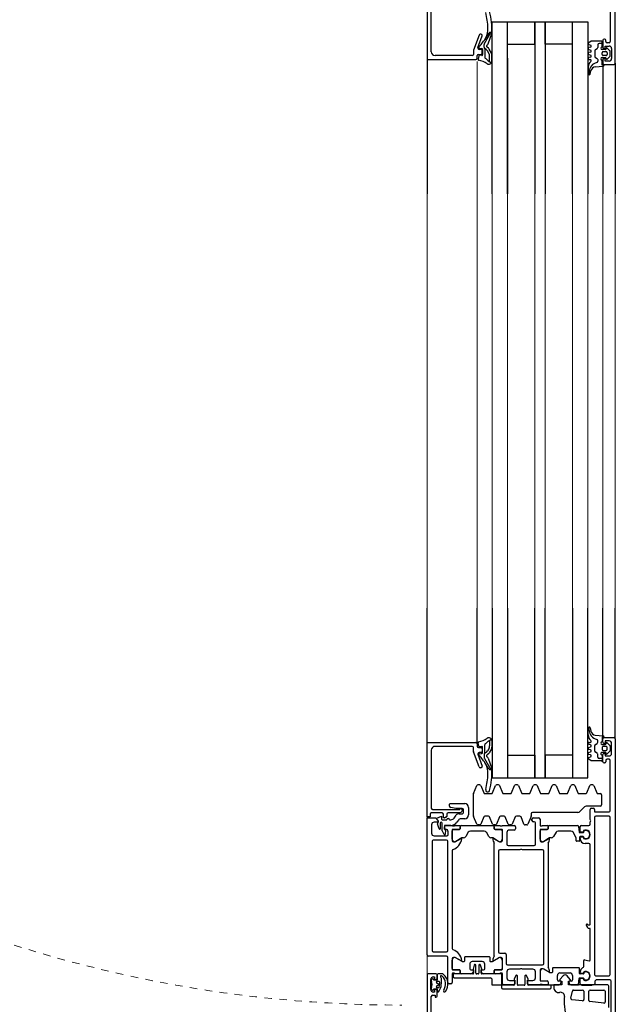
# Model space of a CAD drawing. Header units: millimetres. Extents: x -2286 to 43533, y -13832 to 14981.
# Tile 50 of 77: x 16479 to 16716, y -3923 to -3531. Entities that reach past the tile are written whole.
import ezdxf

# ---------------------------------------------------------------- set-up
doc = ezdxf.new("R2010")
doc.units = ezdxf.units.MM
doc.linetypes.add('Dash', pattern=[6, 3, -3])
for name, color, linetype, lineweight in [('A-DETL-GENF', 92, 'Continuous', 18), ('A-DOOR', 31, 'Continuous', 25), ('A-DOOR-HDLN', 31, 'Continuous', 25)]:
    doc.layers.add(name, color=color, linetype=linetype, lineweight=lineweight)

# ---------------------------------------------------------------- blocks, each defined once
blk = doc.blocks.new('Schueco_FWS_ADS-75-SimplySmart_inw_Family-02 - FWS SI insert unit 90-1646359-4_piętro II PT - projektowany')
at = {"layer": 'A-DETL-GENF'}
for p, q in [((-756, 66), (756, 66)), ((355.5, 46), (591.13, 46)), ((546, 40), (355.5, 40)), ((546, 34), (355.5, 34)), ((546, 23), (355.5, 23)), ((546, 19), (355.5, 19)), ((546, 8), (355.5, 8)), ((546, 2), (355.5, 2)), ((546, -4), (355.5, -4)), ((747, -9), (-747, -9))]:
    blk.add_line(p, q, dxfattribs=at)
at = {"layer": 'A-DOOR'}
for p, q in [((206, 64.3), (218.9, 64.3)), ((221.76, 64.21), (221.52, 63.97)), ((221.7, 64.5), (225.7, 64.5)), ((222.27, 64.3), (221.97, 64.3)), ((225.43, 64.3), (225.13, 64.3)), ((225.88, 63.97), (225.64, 64.21)), ((228, 62.5), (228, 65.5)), ((235, 58.2), (235, 65.5)), ((236.7, 63.5), (236.7, 58.2)), ((280.7, 64), (237.2, 64)), ((281.2, 58.2), (281.2, 63.5)), ((282.9, 63.2), (282.9, 58.1)), ((287.3, 64.2), (283.9, 64.2)), ((292, 60), (292, 64.3)), ((293.4, 63.8), (293.4, 53)), ((317, 64.3), (293.9, 64.3)), ((318.5, 48), (318.5, 62.8)), ((320, 66), (373.5, 66)), ((593.5, 66), (538.5, 66)), ((593.5, 48), (593.5, 62.8)), ((595, 64.3), (618.1, 64.3)), ((219.1, 62), (221.2, 62)), ((226.2, 62), (227.5, 62)), ((283.42, 59.11), (284.68, 59.88)), ((284.94, 59.95), (287.9, 59.95)), ((285.38, 58.85), (285.38, 58.78)), ((286.85, 59.05), (285.58, 59.05)), ((285.64, 61.14), (287.67, 61.84)), ((287.9, 60.75), (285.7, 60.75)), ((287.05, 56.56), (287.05, 58.85)), ((289.3, 60), (289.3, 58.1)), ((224, 56.5), (224, 57.2)), ((224.5, 57.7), (234.5, 57.7)), ((228, 56), (224.5, 56)), ((226.4, 55.15), (226.4, 40.75)), ((227.6, 55.65), (226.9, 55.65)), ((227.9, 47.75), (227.9, 55.35)), ((228, 53.1), (228, 55)), ((228.2, 55.28), (228.2, 55.72)), ((229.59, 55.8), (229.59, 53.1)), ((229.6, 53.09), (229.6, 55.49)), ((234, 56), (229.79, 56)), ((230.1, 55.99), (233.44, 55.99)), ((237.2, 57.7), (280.7, 57.7)), ((277, 56), (238, 56)), ((285.21, 56), (281, 56)), ((281.56, 55.99), (284.9, 55.99)), ((283.4, 57.6), (284.5, 57.6)), ((285.16, 58.58), (283.5, 58.74)), ((285.4, 55.49), (285.4, 53.09)), ((285.41, 53.1), (285.41, 55.8)), ((286.8, 55.72), (286.8, 55.28)), ((287, 58.5), (287, 56)), ((287, 55), (287, 53.1)), ((289.3, 57.1), (289.3, 56.46)), ((289.94, 55.23), (291.06, 54.45)), ((291.5, 58.1), (290.58, 58.1)), ((292, 53.12), (292, 57.6)), ((294.63, 57), (295.5, 57)), ((295.7, 56.8), (295.7, 51)), ((228, 48.59), (228, 52.29)), ((229.29, 52.8), (228.3, 52.8)), ((228.5, 52.79), (229.3, 52.79)), ((232.9, 51.91), (232.9, 51.2)), ((234.31, 54.49), (232.97, 52.16)), ((233.1, 51), (234.6, 51)), ((282.03, 52.16), (280.69, 54.49)), ((282.1, 51.47), (282.1, 51.91)), ((285.7, 52.79), (286.5, 52.79)), ((286.7, 52.8), (285.71, 52.8)), ((287, 52.29), (287, 39.71)), ((289.17, 53.52), (288.33, 54.1)), ((289.7, 51), (289.7, 52.49)), ((291.7, 53.22), (291.7, 52)), ((292.37, 52.27), (292.05, 52.89)), ((292.2, 51.5), (293.3, 51.5)), ((293.2, 52), (292.82, 52)), ((293.4, 53), (293.5, 53)), ((293.7, 52.8), (293.7, 52.5)), ((229.5, 47.45), (228.2, 47.45)), ((229.18, 47.51), (228.74, 47.63)), ((229.5, 48.5), (229.5, 47.75)), ((231.43, 47.22), (229.76, 47.67)), ((231.8, 49), (230, 49)), ((232.8, 44), (232.8, 48)), ((234.8, 50.8), (234.8, 41.2)), ((284.3, 49.62), (282.6, 50.6)), ((284.8, 43.25), (284.8, 48.75)), ((287.51, 46.18), (290.61, 47.46)), ((290.8, 47.5), (299.6, 47.5)), ((294.2, 49.5), (291.2, 49.5)), ((299.79, 47.46), (302.89, 46.18)), ((310.33, 45.29), (316.32, 47.47)), ((316.49, 47.5), (318, 47.5)), ((595.51, 47.5), (594, 47.5)), ((601.67, 45.29), (595.68, 47.47)), ((227.9, 45.7), (227.9, 46.2)), ((227.9, 36.55), (227.9, 44.15)), ((228, 39.71), (228, 43.41)), ((228.2, 46.5), (231.36, 46.5)), ((231.36, 45.4), (228.2, 45.4)), ((228.74, 44.37), (229.18, 44.49)), ((229.5, 44.25), (229.5, 43.5)), ((229.76, 44.23), (231.43, 44.68)), ((231.66, 46.8), (231.66, 46.93)), ((231.66, 44.97), (231.66, 45.1)), ((287.2, 45.08), (287.2, 45.72)), ((290.39, 43.43), (287.51, 44.62)), ((302.89, 44.62), (300.01, 43.43)), ((303.2, 45.02), (303.2, 45.78)), ((313.62, 43.15), (309.33, 40.63)), ((310, 44.5), (310, 44.82)), ((315.33, 45.73), (310.67, 44.03)), ((315.1, 43.29), (314.12, 43.29)), ((315.01, 45.4), (315.28, 45.4)), ((315.58, 45.14), (315.71, 44.11)), ((316, 44.5), (316, 45.26)), ((316, 43.85), (318.11, 43.85)), ((317.5, 44), (316.5, 44)), ((318, 45.5), (318, 44.5)), ((318.41, 44.19), (318.3, 45.09)), ((319.5, 46), (318.5, 46)), ((318.54, 45.42), (319.93, 45.69)), ((319.5, 46), (373.5, 46)), ((593.46, 45.42), (592.07, 45.69)), ((592.5, 46), (593.5, 46)), ((593.59, 44.19), (593.7, 45.09)), ((595.99, 43.85), (593.89, 43.85)), ((594, 45.5), (594, 44.5)), ((594.5, 44), (595.5, 44)), ((596, 44.5), (596, 45.26)), ((596.42, 45.14), (596.29, 44.11)), ((596.67, 45.73), (601.33, 44.03)), ((596.99, 45.4), (596.72, 45.4)), ((596.9, 43.29), (597.87, 43.29)), ((598.38, 43.15), (602.67, 40.63)), ((602, 44.5), (602, 44.82)), ((223.5, 39.95), (223.5, 36.55)), ((225.9, 40.25), (223.8, 40.25)), ((228.3, 39.2), (229.29, 39.2)), ((229.3, 39.21), (228.5, 39.21)), ((230, 43), (231.8, 43)), ((232.9, 40.8), (232.9, 40.09)), ((232.97, 39.84), (234.31, 37.51)), ((234.6, 41), (233.1, 41)), ((235.32, 39.2), (279.67, 39.2)), ((280.69, 37.51), (282.03, 39.84)), ((282.1, 40.09), (282.1, 40.53)), ((282.6, 41.4), (284.3, 42.38)), ((286.5, 39.21), (285.7, 39.21)), ((285.71, 39.2), (286.7, 39.2)), ((287.2, 38.82), (287.2, 39.45)), ((287.51, 39.91), (290.39, 41.11)), ((290.7, 41.57), (290.7, 42.97)), ((299.7, 42.97), (299.7, 40.33)), ((300.01, 39.87), (302.89, 38.68)), ((309.64, 41.53), (312.03, 42.97)), ((313.8, 41.63), (309.66, 40.21)), ((315.5, 41.55), (315.1, 42.1)), ((317.56, 40.3), (315.89, 41.21)), ((317.84, 41.29), (316.66, 41.93)), ((320.78, 40.15), (318.13, 40.15)), ((320.9, 41.08), (318.66, 41.08)), ((320.6, 41.61), (321.34, 40.31)), ((591.4, 41.61), (590.66, 40.31)), ((591.1, 41.08), (593.34, 41.08)), ((591.22, 40.15), (593.87, 40.15)), ((594.16, 41.29), (595.34, 41.93)), ((594.44, 40.3), (596.11, 41.21)), ((596.5, 41.55), (596.9, 42.1)), ((598.2, 41.63), (602.34, 40.21)), ((602.36, 41.53), (599.97, 42.97)), ((222, 35.9), (222, 17)), ((223.5, 31.6), (223.5, 35.5)), ((223.8, 36.25), (227.6, 36.25)), ((224, 36), (228, 36)), ((228, 37), (228, 38.9)), ((228.2, 36.28), (228.2, 36.72)), ((229.59, 38.9), (229.59, 36.2)), ((229.6, 36.51), (229.6, 38.91)), ((229.79, 36), (234, 36)), ((233.44, 36.01), (230.1, 36.01)), ((236.2, 37), (236.2, 35)), ((276.8, 37.5), (236.7, 37.5)), ((277.3, 29), (277.3, 37)), ((281, 36), (285.21, 36)), ((284.9, 36.01), (281.56, 36.01)), ((285.4, 38.91), (285.4, 36.51)), ((285.41, 36.2), (285.41, 38.9)), ((286.8, 36.72), (286.8, 36.28)), ((287, 38.9), (287, 37)), ((287, 36), (287, 31.3)), ((290.39, 37.16), (287.51, 38.36)), ((290.7, 35.3), (290.7, 36.7)), ((299.7, 35.47), (299.7, 32.83)), ((302.89, 37.12), (300.01, 35.93)), ((303.2, 37.52), (303.2, 38.28)), ((228.8, 34.2), (226.3, 34.2)), ((229.8, 29), (229.8, 33.2)), ((231.5, 34), (231.5, 20)), ((235.7, 34.5), (232, 34.5)), ((279, 33.7), (279, 23.3)), ((284.2, 34.2), (279.5, 34.2)), ((285.2, 31.3), (285.2, 33.2)), ((287.2, 32.55), (287.2, 33.18)), ((287.51, 33.64), (290.39, 34.84)), ((290.39, 30.89), (287.51, 32.09)), ((300.01, 32.37), (302.89, 31.18)), ((373.5, 34), (306, 34)), ((538.5, 34), (607, 34)), ((592.46, 34), (538.5, 34)), ((223.4, 27.3), (223.4, 29.7)), ((223.7, 30), (227.1, 30)), ((225.4, 31), (223.9, 31)), ((227.23, 30.6), (225.8, 31.26)), ((227.4, 30.3), (227.4, 30.33)), ((229.8, 23.8), (229.8, 28)), ((277.3, 20), (277.3, 28)), ((286.5, 30.8), (285.7, 30.8)), ((287.51, 27.38), (290.39, 28.57)), ((290.7, 29.03), (290.7, 30.43)), ((299.7, 27.97), (299.7, 25.33)), ((302.89, 29.62), (300.01, 28.43)), ((303.2, 30.02), (303.2, 30.78)), ((223.5, 21), (223.5, 25.4)), ((227.1, 27), (223.7, 27)), ((223.9, 26), (225.4, 26)), ((225.8, 25.74), (227.23, 26.4)), ((227.4, 26.67), (227.4, 26.7)), ((287.2, 26.28), (287.2, 26.92)), ((290.61, 24.54), (287.51, 25.82)), ((288.5, 23.3), (288.5, 23.7)), ((289, 24.2), (289.5, 24.2)), ((290, 23.7), (290, 21.5)), ((291.7, 24.5), (290.8, 24.5)), ((292.2, 5.91), (292.2, 24)), ((300.01, 24.87), (302.89, 23.68)), ((223.5, 18.1), (223.5, 20)), ((223.7, 20.28), (223.7, 20.72)), ((225.09, 20.8), (225.09, 18.1)), ((225.1, 20.49), (225.1, 18.09)), ((229.5, 21), (225.29, 21)), ((228.94, 20.99), (225.6, 20.99)), ((226.3, 22.8), (228.8, 22.8)), ((279.5, 22.8), (288, 22.8)), ((285.21, 21), (281, 21)), ((281.56, 20.99), (284.9, 20.99)), ((285.4, 20.49), (285.4, 18.09)), ((285.41, 18.1), (285.41, 20.8)), ((286.8, 20.72), (286.8, 20.28)), ((289.5, 21), (287, 21)), ((287, 20), (287, 18.1)), ((299.7, 20.47), (299.7, 17.83)), ((302.89, 22.12), (300.01, 20.93)), ((303.2, 22.52), (303.2, 23.28)), ((223.5, 17.29), (223.5, 13.64)), ((224.79, 17.8), (223.8, 17.8)), ((224.8, 17.79), (224, 17.79)), ((228.4, 16.25), (228.4, 16.91)), ((228.47, 17.16), (229.81, 19.49)), ((230.1, 16.05), (228.6, 16.05)), ((230.3, 5.45), (230.3, 15.85)), ((279.67, 17.8), (230.82, 17.8)), ((232, 19.5), (276.8, 19.5)), ((282.03, 17.16), (280.69, 19.49)), ((282.1, 16.47), (282.1, 16.91)), ((285.7, 17.79), (286.5, 17.79)), ((286.7, 17.8), (285.71, 17.8)), ((287, 17.29), (287, 6.1)), ((300.01, 17.37), (302.89, 16.18)), ((303.2, 15.02), (303.2, 15.78)), ((224.24, 12.68), (224.68, 12.56)), ((225, 12.8), (225, 13.55)), ((225.5, 14.05), (227.3, 14.05)), ((227.16, 11.77), (225.64, 13.04)), ((228.3, 13.05), (228.3, 9.05)), ((284.3, 14.62), (282.6, 15.6)), ((284.8, 8.69), (284.8, 13.75)), ((299.7, 12.97), (299.7, 10.33)), ((302.89, 14.62), (300.01, 13.43)), ((217.2, 4.1), (217.64, 8.29)), ((218.24, 8.72), (221.1, 8.11)), ((223.5, 8.46), (223.5, 5.83)), ((224.68, 9.54), (224.24, 9.42)), ((225, 8.55), (225, 9.3)), ((227.3, 8.05), (225.5, 8.05)), ((225.64, 8.96), (227.16, 10.23)), ((300.01, 9.87), (302.89, 8.68)), ((303.2, 7.52), (303.2, 8.28)), ((373.5, 8), (306, 8)), ((538.5, 8), (607, 8)), ((221.5, 7.63), (221.5, 4.05)), ((223.5, -0.4), (223.5, 4.5)), ((223.68, 5.63), (226.12, 5.42)), ((224, 5), (225.91, 5)), ((226.11, 4.82), (226.17, 4.03)), ((226.3, 5.22), (226.3, 3.8)), ((227.9, 3.8), (227.9, 5.05)), ((228.02, 4.03), (228.09, 4.82)), ((228.1, 5.25), (230.1, 5.25)), ((228.29, 5), (228.65, 5)), ((280.7, 5.45), (280.7, 6.35)), ((282.4, 5.25), (280.9, 5.25)), ((281.8, 5), (282.21, 5)), ((282.41, 4.82), (282.47, 4.03)), ((282.6, 3.8), (282.6, 5.05)), ((284.2, 5.22), (284.2, 3.8)), ((284.32, 4.03), (284.39, 4.82)), ((286.54, 5.61), (284.38, 5.42)), ((284.59, 5), (286.5, 5)), ((287, 4.5), (287, 1.5)), ((294.41, 3.29), (292.49, 5.21)), ((299.7, 5.47), (299.7, 2.83)), ((302.89, 7.12), (300.01, 5.93)), ((216.3, -4.4), (216.88, 1.1)), ((217.38, 1.55), (221, 1.55)), ((221, 3.55), (217.69, 3.55)), ((221.5, 1.05), (221.5, -4.45)), ((225.88, 3.7), (225.54, 3.7)), ((226.1, 3.6), (225.74, 3.6)), ((228.46, 3.6), (228.1, 3.6)), ((228.66, 3.7), (228.32, 3.7)), ((230.9, 3.6), (233.2, 3.6)), ((233.49, 3.24), (233.13, 1.36)), ((233.42, 1), (245.8, 1)), ((246, 1.2), (246, 1.3)), ((247.2, 2.5), (247.55, 2.5)), ((247.7, 1), (279.3, 1)), ((279.8, 1.5), (279.8, 3)), ((282.18, 3.7), (281.84, 3.7)), ((282.04, 3.6), (282.4, 3.6)), ((284.4, 3.6), (284.76, 3.6)), ((284.96, 3.7), (284.62, 3.7)), ((287.5, 1), (288.4, 1)), ((289.4, 1), (293.4, 1)), ((293.9, 0.5), (293.9, -0.2)), ((294.7, -3), (294.7, 2.59)), ((300.01, 2.37), (302.89, 1.18)), ((303.2, 0.02), (303.2, 0.78)), ((314.09, 1.5), (314.31, 0.9)), ((315.09, 0.9), (315.31, 1.5)), ((316.09, 1.5), (316.31, 0.9)), ((317.09, 0.9), (317.31, 1.5)), ((318.09, 1.5), (318.31, 0.9)), ((319.09, 0.9), (319.31, 1.5)), ((320.1, 1.4), (320.1, 1)), ((323.09, 1.8), (325.76, 1.8)), ((325.84, 1.01), (324.58, 0.76)), ((325.74, 1.58), (326.01, 1.72)), ((586.26, 1.58), (585.99, 1.72)), ((586.16, 1.01), (587.42, 0.76)), ((588.91, 1.8), (586.24, 1.8)), ((591.9, 1.4), (591.9, 1)), ((592.91, 0.9), (592.69, 1.5)), ((593.91, 1.5), (593.69, 0.9)), ((594.91, 0.9), (594.69, 1.5)), ((595.91, 1.5), (595.69, 0.9)), ((596.91, 0.9), (596.69, 1.5)), ((597.91, 1.5), (597.69, 0.9)), ((225, -0.9), (224, -0.9)), ((225.5, -6.8), (225.5, -1.4)), ((227.2, -1.2), (227.2, -6.5)), ((290.2, -0.7), (227.7, -0.7)), ((290.7, -6.5), (290.7, -1.2)), ((299.2, -3.5), (295.2, -3.5)), ((299.7, -2.03), (299.7, -3)), ((302.89, -0.38), (300.01, -1.57)), ((315.1, -3.7), (313, -3.7)), ((313.72, -3.7), (313.72, -2.5)), ((314.22, -2), (315.33, -2)), ((315.76, -1.75), (316.17, -1.05)), ((316.1, -5), (316.1, -3.7)), ((316.6, -0.8), (318.84, -0.8)), ((318, -3.7), (317.4, -3.7)), ((319.27, -1.05), (319.68, -1.75)), ((319.3, -3.7), (319.3, -5)), ((320.11, -2), (320.76, -2)), ((322.97, -1.03), (322.7, -4.1)), ((589.03, -1.03), (589.3, -4.1)), ((591.89, -2), (591.24, -2)), ((592.73, -1.05), (592.32, -1.75)), ((592.7, -3.7), (592.7, -5)), ((595.4, -0.8), (593.16, -0.8)), ((594, -3.7), (594.6, -3.7)), ((596.23, -1.75), (595.83, -1.05)), ((595.9, -5), (595.9, -3.7)), ((597.78, -2), (596.67, -2)), ((596.9, -3.7), (599, -3.7)), ((598.28, -3.7), (598.28, -2.5)), ((212.1, -7.3), (225, -7.3)), ((214.5, -6.45), (223, -6.45)), ((221, -4.95), (216.8, -4.95)), ((227.7, -7), (290.2, -7)), ((292.9, -7), (312.9, -7)), ((311.9, -4.7), (311.9, -4.5)), ((312.4, -4), (315.2, -4)), ((312.9, -5.2), (312.4, -5.2)), ((313.4, -6.5), (313.4, -5.7)), ((316.53, -6.85), (315.49, -5.81)), ((315.7, -5.3), (315.8, -5.3)), ((315.7, -7.5), (319.7, -7.5)), ((318.52, -7), (316.88, -7)), ((316.9, -4.2), (316.9, -5.3)), ((317.4, -5.8), (318, -5.8)), ((318.5, -5.3), (318.5, -4.2)), ((319.91, -5.81), (318.87, -6.85)), ((319.6, -5.3), (319.7, -5.3)), ((320.2, -4), (321.5, -4)), ((322, -4.5), (322, -8.5)), ((322.72, -4), (373.5, -4)), ((589.28, -4), (538.5, -4)), ((590, -4.5), (590, -8.5)), ((591.8, -4), (590.5, -4)), ((592.09, -5.81), (593.13, -6.85)), ((592.4, -5.3), (592.3, -5.3)), ((596.3, -7.5), (592.3, -7.5)), ((593.48, -7), (595.12, -7)), ((593.5, -5.3), (593.5, -4.2)), ((594.6, -5.8), (594, -5.8)), ((595.1, -4.2), (595.1, -5.3)), ((595.47, -6.85), (596.51, -5.81)), ((596.3, -5.3), (596.2, -5.3)), ((599.6, -4), (596.8, -4)), ((598.6, -6.5), (598.6, -5.7)), ((599.1, -5.2), (599.6, -5.2)), ((619.1, -7), (599.1, -7)), ((600.1, -4.7), (600.1, -4.5)), ((321.5, -9), (203.5, -9)), ((321.5, -9), (373.5, -9)), ((590.5, -9), (538.5, -9)), ((590.5, -9), (676.5, -9))]:
    blk.add_line(p, q, dxfattribs=at)
at = {"layer": 'A-DOOR', "flags": 128}
for points in [[(227.5, 66), (141, 66), (141, 62.6), (142.1, 61.5), (142.7, 61.5), (142.7, 63.2)], [(219.4, 63.8), (219.4, 62.8), (218.6, 62.8), (218.6, 62.5)], [(221.7, 63.3), (222, 63.3), (222, 62), (220.6, 62)], [(221.7, 62.5), (221.7, 63), (220.7, 63), (220.7, 63.5)], [(227.5, 62), (225.4, 62), (225.4, 63.3), (225.7, 63.3)], [(226.7, 63.5), (226.7, 63), (225.7, 63), (225.7, 62.5)], [(235.5, 66), (290, 66), (290, 62.6), (288.9, 61.5), (288.3, 61.5), (288.3, 63.2)], [(291.5, 64.8), (290.5, 64.8), (290.5, 66), (320, 66), (320, 46.5)], [(620.5, 64.8), (621.5, 64.8), (621.5, 66), (592, 66), (592, 46.5)], [(228, 60.06), (228, 60.15), (228, 61.5)], [(285.5, 58.6), (285.5, 59), (286.5, 59)], [(288.35, 61.5), (289, 61.5), (289.54, 62.12)], [(289.88, 62.06), (290.7, 60.2), (289.5, 60.2)], [(290.4, 58.21), (290.02, 58.96), (290, 59.5), (291.5, 59.5)], [(233.12, 52.41), (234.5, 54.8), (234.5, 55.5)], [(280.5, 55.5), (280.5, 54.8), (281.88, 52.41)], [(293.8, 52), (293.8, 54.5), (294.13, 56.58)], [(228.2, 44.45), (229.5, 44.45), (229.51, 44.39)], [(234.5, 36.5), (234.5, 37.2), (233.12, 39.59)], [(281.88, 39.59), (280.5, 37.2), (280.5, 36.5)], [(373.5, 40), (306, 40), (306, 2), (373.5, 2)], [(316.11, 42.41), (315.73, 43.03), (319.09, 43.03)], [(538.5, 40), (607, 40), (607, 2), (538.5, 2)], [(595.89, 42.41), (596.27, 43.03), (592.91, 43.03)], [(223.4, 31.5), (223.4, 36.4), (222.5, 36.4)], [(225.3, 33.2), (225.3, 31.1), (224, 31.1)], [(315, 34), (315, 23), (306, 23), (373.5, 23)], [(598, 34), (598, 23), (607, 23), (538.5, 23)], [(222.5, 16.5), (223.4, 16.5), (223.4, 25.5)], [(224, 25.9), (225.3, 25.9), (225.3, 23.8)], [(228.62, 17.41), (230, 19.8), (230, 20.5)], [(280.5, 20.5), (280.5, 19.8), (281.88, 17.41)], [(315, 8), (315, 19), (306, 19), (373.5, 19)], [(598, 8), (598, 19), (607, 19), (538.5, 19)], [(225.16, 12.89), (225, 12.3), (223.5, 12.3), (223.5, 15.55), (222.5, 15.55)], [(223.5, -5.95), (223.5, 0.3), (223.3, 0.3), (223.3, 4.3), (223.5, 4.3), (223.5, 9.7), (225, 9.7), (225.16, 9.11)], [(280.9, 6.55), (282.05, 6.55), (284.3, 7.82)], [(247.75, 2.3), (247.75, 2.23), (247.5, 1.9), (247.5, 1.2)], [(312.7, -3.4), (312.7, 0.6), (313.35, 1.6)], [(599.3, -3.4), (599.3, 0.6), (598.65, 1.6)], [(293.4, -0.7), (292.4, -0.7), (292.4, -6.5)], [(322.3, -4.5), (322.3, -3.7), (320.3, -3.7)], [(589.7, -4.5), (589.7, -3.7), (591.7, -3.7)], [(315.7, -4.5), (315.7, -5), (314.7, -5), (314.7, -6.5)], [(320.7, -6.5), (320.7, -5), (319.7, -5), (319.7, -4.5)], [(591.3, -6.5), (591.3, -5), (592.3, -5), (592.3, -4.5)], [(596.3, -4.5), (596.3, -5), (597.3, -5), (597.3, -6.5)]]:
    blk.add_lwpolyline(points, dxfattribs=at)
for points in [[(222.8, 62.27), (222.4, 62.13), (222.46, 61.49), (222.4, 62.13)], [(224.23, 62.12), (223.7, 60.99), (223.17, 62.12), (223.7, 60.99)], [(224.83, 61.15), (225, 62.13), (224.6, 62.27), (225, 62.13)]]:
    blk.add_lwpolyline(points, close=True, dxfattribs=at)
at = {"layer": 'A-DOOR'}
for centre, radius, start, end in [((218.9, 63.8), 0.5, 0, 90), ((221.7, 63.5), 1, 90, 180), ((221.8, 63.69), 0.4, 135, 255.5225), ((221.97, 64), 0.3, 90, 135), ((222.27, 63.8), 0.5, 62.5107, 90), ((223.7, 66.55), 2.6, 242.5107, 297.4893), ((225.13, 63.8), 0.5, 90, 117.4893), ((225.43, 64), 0.3, 45, 90), ((225.7, 63.5), 1, 360, 90), ((225.6, 63.69), 0.4, 284.4775, 45), ((227.5, 65.5), 0.5, 0, 90), ((235.5, 65.5), 0.5, 90, 180), ((237.2, 63.5), 0.5, 90, 180), ((280.7, 63.5), 0.5, 0, 90), ((283.9, 63.2), 1, 90, 180), ((287.3, 63.2), 1, 0, 90), ((291.5, 64.3), 0.5, 0, 90), ((293.9, 63.8), 0.5, 90, 179.882), ((317, 62.8), 1.5, 0, 90), ((595, 62.8), 1.5, 90, 180), ((219.1, 62.5), 0.5, 180, 270), ((221.6, 62), 1, 180, 242.1358), ((221.2, 59), 0.45, 55.1415, 235.1415), ((223.91, 62.89), 5.19, 235.1415, 317.6099), ((224.82, 68.1), 7.9, 242.1358, 279.1542), ((221.2, 62.5), 0.5, 270, 0), ((223.91, 62.89), 4.29, 235.1415, 316.838), ((222.75, 61.52), 0.3, 185, 252.5402), ((222.75, 61.52), 0.3, 185, 252.5402), ((224.82, 68.1), 7.2, 252.5402, 261.0115), ((224.82, 68.1), 7.2, 252.5402, 261.0115), ((222.9, 61.99), 0.3, 25, 110), ((222.9, 61.99), 0.3, 25, 110), ((224.82, 68.1), 7.2, 261.0115, 267.5718), ((224.82, 68.1), 7.2, 261.0115, 267.5718), ((224.5, 61.99), 0.3, 70, 155), ((224.5, 61.99), 0.3, 70, 155), ((224.53, 61.21), 0.3, 267.5718, 350), ((224.53, 61.21), 0.3, 267.5718, 350), ((226.2, 62.5), 0.5, 180, 270), ((225.92, 61.29), 1, 279.1542, 310.6602), ((226.9, 60.15), 0.5, 77.3108, 130.6602), ((226.94, 60.35), 0.3, 333.1107, 77.3108), ((226.23, 60.71), 1.1, 316.838, 333.1107), ((227.5, 62.5), 0.5, 270, 0), ((227.5, 61.5), 0.5, 0, 90), ((227, 60.06), 1, 317.6099, 0), ((222.7, 60.29), 5.3, 358.4896, 0), ((283.52, 58.94), 0.2, 121.185, 264.5), ((284.94, 59.45), 0.5, 90, 121.185), ((285.58, 58.85), 0.2, 90, 180), ((285.7, 60.95), 0.2, 108.9046, 270), ((286.5, 58.5), 0.5, 0, 90), ((286.85, 58.85), 0.2, 0, 90), ((287.8, 61.46), 0.4, 23.8174, 108.9046), ((287.9, 60.35), 0.4, 270, 90), ((288.35, 61.7), 0.2, 203.8174, 270), ((289.5, 60), 0.2, 90, 180), ((289.69, 61.98), 0.2, 23.8387, 138.5763), ((290.2, 59.05), 0.2, 180, 207), ((291.5, 60), 0.5, 270, 0), ((224.5, 57.2), 0.5, 90, 180), ((224.5, 56.5), 0.5, 180, 270), ((226.9, 55.15), 0.5, 90, 180), ((227.6, 55.35), 0.3, 0, 90), ((227.9, 55.72), 0.3, 0, 70.5288), ((227.9, 55.28), 0.3, 289.4712, 0), ((229.79, 55.8), 0.2, 90, 180), ((230.1, 55.49), 0.5, 90, 180), ((232.76, 57.18), 5, 275.6226, 342.2516), ((233.44, 54.99), 1, 330, 90), ((234, 55.5), 0.5, 0, 90), ((234.5, 58.2), 0.5, 270, 0), ((237.2, 58.2), 0.5, 180, 270), ((238, 55.5), 0.5, 90, 162.2516), ((277, 55.5), 0.5, 17.7484, 90), ((282.24, 57.18), 5, 197.7484, 264.3774), ((281, 55.5), 0.5, 90, 180), ((281.56, 54.99), 1, 90, 210), ((280.7, 58.2), 0.5, 270, 0), ((283.4, 58.1), 0.5, 180, 270), ((284.5, 58.6), 1, 270, 0), ((284.9, 55.49), 0.5, 360, 90), ((285.18, 58.78), 0.2, 264.5, 0), ((285.21, 55.8), 0.2, 0, 90), ((287.1, 55.72), 0.3, 109.4712, 180), ((287.1, 55.28), 0.3, 180, 250.5288), ((290.05, 56.56), 3, 180, 235), ((289.3, 57.6), 0.5, 270, 90), ((290.8, 56.46), 1.5, 180, 235), ((290.58, 58.3), 0.2, 207, 270), ((291.5, 57.6), 0.5, 0, 90), ((294.63, 56.5), 0.5, 90, 170.9097), ((295.5, 56.8), 0.2, 0, 90), ((228.3, 53.1), 0.3, 180, 270), ((228.5, 52.29), 0.5, 90, 180), ((229.29, 53.1), 0.3, 270, 0), ((229.3, 53.09), 0.3, 270, 0), ((233.4, 51.91), 0.5, 150, 180), ((233.1, 51.2), 0.2, 180, 270), ((233.24, 52.34), 0.138, 150, 275.6226), ((234.6, 50.8), 0.2, 0, 90), ((281.76, 52.34), 0.138, 264.3774, 30), ((281.6, 51.91), 0.5, 0, 30), ((283.1, 51.47), 1, 180, 240), ((285.7, 53.09), 0.3, 180, 270), ((285.71, 53.1), 0.3, 180, 270), ((286.5, 52.29), 0.5, 0, 90), ((286.7, 53.1), 0.3, 270, 0), ((288.45, 52.49), 1.25, 0, 55), ((291.2, 51), 1.5, 180, 270), ((290.2, 53.22), 1.5, 0, 55), ((292.2, 52), 0.5, 180, 270), ((292.5, 53.12), 0.5, 180, 207), ((292.82, 52.5), 0.5, 207, 270), ((293.2, 52.5), 0.5, 270, 0), ((293.3, 52), 0.5, 270, 0), ((293.5, 52.8), 0.2, 0, 90), ((294.2, 51), 1.5, 270, 0), ((228.2, 47.75), 0.3, 180, 270), ((229, 48.59), 1, 180, 255), ((229.25, 47.75), 0.25, 255, 0), ((230, 48.5), 0.5, 90, 180), ((229.71, 47.48), 0.2, 75, 170), ((231.36, 46.93), 0.3, 0, 75), ((231.8, 48), 1, 0, 90), ((283.8, 48.75), 1, 0, 60), ((290.8, 47), 0.5, 90.0001, 112.5001), ((299.6, 47), 0.5, 67.5001, 90.0001), ((316.49, 47), 0.5, 90, 110), ((318, 48), 0.5, 270, 0), ((594, 48), 0.5, 180, 270), ((595.51, 47), 0.5, 70, 90), ((228.2, 46.2), 0.3, 90, 180), ((228.2, 45.7), 0.3, 180, 270), ((228.2, 44.15), 0.3, 90, 180), ((229, 43.41), 1, 105, 180), ((229.25, 44.25), 0.25, 0, 105), ((230, 43.5), 0.5, 180, 270), ((229.71, 44.42), 0.2, 190, 285), ((231.36, 46.8), 0.3, 270, 0), ((231.36, 45.1), 0.3, 0, 90), ((231.36, 44.97), 0.3, 285, 0), ((231.8, 44), 1, 270, 0), ((283.8, 43.25), 1, 300, 0), ((287.7, 45.72), 0.5, 112.5001, 180.0001), ((287.7, 45.08), 0.5, 180.0001, 247.5001), ((290.2, 42.97), 0.5, 0.0001, 67.5001), ((300.2, 42.97), 0.5, 112.5001, 180.0001), ((302.7, 45.72), 0.5, 7.1453, 67.5001), ((302.7, 45.08), 0.5, 292.5001, 352.8548), ((310.5, 44.82), 0.5, 110, 180), ((310.5, 44.5), 0.5, 180, 290), ((306.09, 52.82), 11.5, 297.1697, 319.1518), ((314.12, 42.29), 1, 90, 120.3836), ((315.01, 45.1), 0.3, 90, 139.1518), ((315.16, 42.53), 0.764, 29.9329, 94.2645), ((315.28, 45.1), 0.3, 7.0564, 90), ((315.5, 45.26), 0.5, 0, 110), ((316, 44.15), 0.3, 187.0564, 270), ((316.5, 44.5), 0.5, 180, 270), ((317.5, 44.5), 0.5, 270, 0), ((318.5, 45.5), 0.5, 90, 180), ((318.11, 44.15), 0.3, 270, 7.2077), ((318.59, 45.13), 0.3, 100.9941, 188.118), ((319.5, 46.5), 0.5, 270, 0), ((319.99, 45.4), 0.3, 11.4268, 102.3565), ((329.6, 47.34), 9.5, 191.4268, 214.051), ((582.4, 47.34), 9.5, 325.949, 348.5732), ((592, 45.4), 0.3, 77.6435, 168.5732), ((592.5, 46.5), 0.5, 180, 270), ((593.4, 45.13), 0.3, 351.882, 79.0059), ((593.5, 45.5), 0.5, 0, 90), ((593.89, 44.15), 0.3, 172.7923, 270), ((594.5, 44.5), 0.5, 180, 270), ((595.5, 44.5), 0.5, 270, 0), ((595.99, 44.15), 0.3, 270, 352.9436), ((596.5, 45.26), 0.5, 70, 180), ((596.84, 42.53), 0.764, 85.7355, 150.0671), ((596.72, 45.1), 0.3, 90, 172.9436), ((596.99, 45.1), 0.3, 40.8482, 90), ((605.91, 52.82), 11.5, 220.8482, 242.8303), ((597.87, 42.29), 1, 59.6164, 90), ((601.5, 44.5), 0.5, 250, 0), ((601.5, 44.82), 0.5, 0, 70), ((223.8, 39.95), 0.3, 90, 180), ((225.9, 40.75), 0.5, 270, 0), ((228.5, 39.71), 0.5, 180, 270), ((228.3, 38.9), 0.3, 90, 180), ((229.29, 38.9), 0.3, 0, 90), ((229.3, 38.91), 0.3, 0, 90), ((233.1, 40.8), 0.2, 90, 180), ((233.4, 40.09), 0.5, 180, 210), ((233.24, 39.66), 0.138, 84.6714, 210), ((232.79, 34.82), 5, 62.5097, 84.6714), ((234.6, 41.2), 0.2, 270, 0), ((235.32, 39.7), 0.5, 242.5097, 270), ((279.67, 39.7), 0.5, 270, 297.4903), ((282.21, 34.82), 5, 95.3286, 117.4903), ((281.76, 39.66), 0.138, 330, 95.3286), ((281.6, 40.09), 0.5, 330, 0), ((283.1, 40.53), 1, 120, 180), ((285.7, 38.91), 0.3, 90, 180), ((285.71, 38.9), 0.3, 90, 180), ((286.5, 39.71), 0.5, 270, 0), ((286.7, 38.9), 0.3, 0, 90), ((287.7, 39.45), 0.5, 112.5001, 180.0001), ((290.2, 41.57), 0.5, 292.5001, 0.0001), ((300.2, 40.33), 0.5, 180.0001, 247.5001), ((301.15, 41.84), 0.8, 74.699, 256.5296), ((308.33, 70.09), 29.94, 255.7723, 272.1183), ((308.32, 70.09), 28.34, 255.7856, 268.4777), ((307.78, 49.75), 8, 268.4714, 296.3861), ((310.03, 40.89), 0.75, 121.1063, 200.0149), ((309.4, 40.97), 0.8, 272.1106, 289.0101), ((313.54, 42.39), 0.8, 289.0101, 333.0444), ((314.69, 41.8), 0.5, 36.3666, 153.0444), ((316.47, 42.26), 1.2, 216.3666, 241.3666), ((317.47, 43.42), 1.7, 216.4634, 241.4634), ((318.13, 41.35), 1.2, 241.3666, 270.0039), ((318.66, 42.78), 1.7, 241.4634, 270.0728), ((319.09, 42.43), 0.6, 33.3021, 90), ((333.37, 53.98), 17.77, 219.1355, 223.7266), ((320.25, 41.41), 0.4, 29.6254, 45.0361), ((320.73, 41.35), 1.2, 271.9923, 34.051), ((591.26, 41.35), 1.2, 145.949, 268.0077), ((591.75, 41.41), 0.4, 134.9639, 150.3746), ((578.63, 53.98), 17.77, 316.2734, 320.8645), ((592.91, 42.43), 0.6, 90, 146.6979), ((593.34, 42.78), 1.7, 269.9272, 298.5366), ((593.87, 41.35), 1.2, 269.9961, 298.6334), ((594.53, 43.42), 1.7, 298.5366, 323.5366), ((595.53, 42.26), 1.2, 298.6334, 323.6334), ((597.3, 41.8), 0.5, 26.9556, 143.6334), ((598.46, 42.39), 0.8, 206.9556, 250.9899), ((604.22, 49.75), 8, 243.6139, 271.5286), ((602.6, 40.97), 0.8, 250.9899, 267.8894), ((601.97, 40.89), 0.75, 339.9851, 58.8937), ((603.67, 70.09), 29.94, 267.8817, 284.2277), ((603.68, 70.09), 28.34, 271.5223, 284.2144), ((222.5, 35.9), 0.5, 90, 180), ((223.8, 36.55), 0.3, 180, 270), ((224, 35.5), 0.5, 90, 180), ((227.6, 36.55), 0.3, 270, 0), ((227.9, 36.72), 0.3, 0, 70.5288), ((227.9, 36.28), 0.3, 289.4712, 0), ((229.79, 36.2), 0.2, 180, 270), ((230.1, 36.51), 0.5, 180, 270), ((233.44, 37.01), 1, 270, 30), ((234, 36.5), 0.5, 270, 0), ((236.7, 37), 0.5, 90, 180), ((276.8, 37), 0.5, 0, 90), ((281, 36.5), 0.5, 180, 270), ((281.56, 37.01), 1, 150, 270), ((284.9, 36.51), 0.5, 270, 0), ((285.21, 36.2), 0.2, 270, 0), ((287.1, 36.72), 0.3, 109.4712, 180), ((287.1, 36.28), 0.3, 180, 250.5288), ((287.7, 38.82), 0.5, 180.0001, 247.5001), ((290.2, 36.7), 0.5, 0.0001, 67.5001), ((290.2, 35.3), 0.5, 292.5001, 0.0001), ((300.2, 35.47), 0.5, 112.5001, 180.0001), ((302.7, 38.22), 0.5, 7.1453, 67.5001), ((302.7, 37.58), 0.5, 292.5001, 352.8548), ((223.9, 31.5), 0.5, 180, 270), ((224, 31.6), 0.5, 180, 270), ((226.3, 33.2), 1, 90, 180), ((228.8, 33.2), 1, 0, 90), ((232, 34), 0.5, 90, 180), ((235.7, 35), 0.5, 270, 0), ((279.5, 33.7), 0.5, 90, 180), ((284.2, 33.2), 1, 0, 90), ((287.7, 33.18), 0.5, 112.5001, 180.0001), ((287.7, 32.55), 0.5, 180.0001, 247.5001), ((300.2, 32.83), 0.5, 180.0001, 247.5001), ((223.7, 29.7), 0.3, 90, 180), ((225.68, 30.99), 0.3, 65, 158.2882), ((227.1, 30.3), 0.3, 270, 0), ((227.1, 30.33), 0.3, 0, 65), ((229.27, 28.5), 0.725, 316.3972, 43.6028), ((276.77, 28.5), 0.725, 316.3972, 43.6028), ((285.7, 31.3), 0.5, 180, 270), ((286.5, 31.3), 0.5, 270, 0), ((290.2, 30.43), 0.5, 0.0001, 67.5001), ((290.2, 29.03), 0.5, 292.5001, 0.0001), ((300.2, 27.97), 0.5, 112.5001, 180.0001), ((302.7, 30.72), 0.5, 7.1453, 67.5001), ((302.7, 30.08), 0.5, 292.5001, 352.8548), ((223.7, 27.3), 0.3, 180, 270), ((223.9, 25.5), 0.5, 90, 180), ((224, 25.4), 0.5, 90, 180), ((226.3, 23.8), 1, 180, 270), ((225.68, 26.01), 0.3, 201.7118, 295), ((227.1, 26.7), 0.3, 0, 90), ((227.1, 26.67), 0.3, 295, 0), ((228.8, 23.8), 1, 270, 0), ((287.7, 26.92), 0.5, 112.5001, 180.0001), ((287.7, 26.28), 0.5, 180.0001, 247.5001), ((289, 23.7), 0.5, 90, 180), ((289.5, 23.7), 0.5, 360, 90), ((290.8, 25), 0.5, 247.5001, 270.0001), ((291.7, 24), 0.5, 0.0001, 90.0001), ((300.2, 25.33), 0.5, 180.0001, 247.5001), ((302.7, 23.22), 0.5, 7.1453, 67.5001), ((223.4, 20.72), 0.3, 0, 70.5288), ((223.4, 20.28), 0.3, 289.4712, 0), ((225.29, 20.8), 0.2, 90, 180), ((225.6, 20.49), 0.5, 90, 180), ((228.94, 19.99), 1, 330, 90), ((229.5, 20.5), 0.5, 0, 90), ((232, 20), 0.5, 180, 270), ((276.8, 20), 0.5, 270, 0), ((279.5, 23.3), 0.5, 180, 270), ((281, 20.5), 0.5, 90, 180), ((281.56, 19.99), 1, 90, 210), ((284.9, 20.49), 0.5, 0, 90), ((285.21, 20.8), 0.2, 0, 90), ((287.1, 20.72), 0.3, 109.4712, 180), ((287.1, 20.28), 0.3, 180, 250.5288), ((288, 23.3), 0.5, 270, 0), ((289.5, 21.5), 0.5, 270, 0), ((300.2, 20.47), 0.5, 112.5001, 180.0001), ((302.7, 22.58), 0.5, 292.5001, 352.8548), ((222.5, 17), 0.5, 180, 270), ((223.8, 18.1), 0.3, 180, 270), ((224, 17.29), 0.5, 90, 180), ((224.79, 18.1), 0.3, 270, 0), ((224.8, 18.09), 0.3, 270, 0), ((228.9, 16.91), 0.5, 150, 180), ((228.6, 16.25), 0.2, 180, 270), ((228.74, 17.34), 0.138, 150, 275.3286), ((228.29, 22.18), 5, 275.3286, 297.4903), ((230.1, 15.85), 0.2, 0, 90), ((230.82, 17.3), 0.5, 90, 117.4903), ((279.67, 17.3), 0.5, 62.5097, 90), ((282.21, 22.18), 5, 242.5097, 264.6714), ((281.76, 17.34), 0.138, 264.6714, 30), ((281.6, 16.91), 0.5, 0, 30), ((283.1, 16.47), 1, 180, 240), ((285.7, 18.09), 0.3, 180, 270), ((285.71, 18.1), 0.3, 180, 270), ((286.5, 17.29), 0.5, 360, 90), ((286.7, 18.1), 0.3, 270, 0), ((300.2, 17.83), 0.5, 180.0001, 247.5001), ((302.7, 15.72), 0.5, 7.1453, 67.5001), ((219.09, 12.77), 1.5, 264.6048, 15.6887), ((222.5, 13.55), 2, 90, 190.6504), ((224.5, 13.64), 1, 180, 255), ((224.75, 12.8), 0.25, 255, 0), ((225.5, 13.55), 0.5, 90, 180), ((225.45, 12.81), 0.3, 50, 165.0049), ((226.52, 11), 1, 310, 50), ((227.3, 13.05), 1, 360, 90), ((283.8, 13.75), 1, 0, 60), ((300.2, 12.97), 0.5, 112.5001, 180.0001), ((302.7, 15.08), 0.5, 292.5001, 352.8548), ((217.35, -13.62), 25, 93.2163, 103.531), ((217.07, -8.63), 20, 84.6048, 93.2163), ((218.13, 8.23), 0.5, 78, 174), ((221, 7.63), 0.5, 0, 78), ((224.5, 8.46), 1, 105, 180), ((224.75, 9.3), 0.25, 0, 105), ((225.5, 8.55), 0.5, 180, 270), ((225.45, 9.19), 0.3, 194.9951, 310), ((227.3, 9.05), 1, 270, 0), ((283.8, 8.69), 1, 300, 0), ((300.2, 10.33), 0.5, 180.0001, 247.5001), ((302.7, 8.22), 0.5, 7.1453, 67.5001), ((217.69, 4.05), 0.5, 174, 270), ((221, 4.05), 0.5, 270, 0), ((223.7, 5.83), 0.2, 180, 265), ((224, 4.5), 0.5, 90, 180), ((225.88, 4), 0.3, 270, 5), ((225.91, 4.8), 0.2, 5, 90), ((226.1, 5.22), 0.2, 0, 85), ((228.1, 5.05), 0.2, 90, 180), ((228.32, 4), 0.3, 175, 270), ((228.29, 4.8), 0.2, 90, 175), ((228.65, 3), 2, 26.1039, 90), ((230.1, 5.45), 0.2, 270, 0), ((281.8, 3), 2, 90, 180), ((280.9, 6.35), 0.2, 90, 180), ((280.9, 5.45), 0.2, 180, 270), ((282.05, 6.75), 0.2, 270, 300), ((282.18, 4), 0.3, 270, 5), ((282.21, 4.8), 0.2, 5, 90), ((282.4, 5.05), 0.2, 0, 90), ((284.4, 5.22), 0.2, 95, 180), ((284.62, 4), 0.3, 175, 270), ((284.59, 4.8), 0.2, 90, 175), ((286.5, 4.5), 0.5, 0, 90), ((286.5, 6.1), 0.5, 275, 0), ((293.2, 5.91), 1, 180.0001, 225.0001), ((300.2, 5.47), 0.5, 112.5001, 180.0001), ((302.7, 7.58), 0.5, 292.5001, 352.8548), ((217.38, 1.05), 0.5, 90, 174), ((221, 1.05), 0.5, 360, 90), ((227.1, 2.8), 1.8, 150, 30), ((227.1, 2.75), 1.6, 147.9154, 32.0846), ((226.1, 3.8), 0.2, 270, 0), ((228.1, 3.8), 0.2, 180, 270), ((230.9, 4.1), 0.5, 206.1039, 270), ((233.42, 1.3), 0.3, 169, 270), ((233.2, 3.3), 0.3, 349, 90), ((245.8, 1.2), 0.2, 270, 0), ((247.2, 1.3), 1.2, 90, 180), ((247.7, 1.2), 0.2, 180, 270), ((247.55, 2.3), 0.2, 0, 90), ((247.55, 2.23), 0.2, 315, 0), ((279.3, 1.5), 0.5, 270, 0), ((283.4, 2.8), 1.8, 150, 30), ((283.4, 2.75), 1.6, 147.91, 32.09), ((282.4, 3.8), 0.2, 270, 0), ((284.4, 3.8), 0.2, 180, 270), ((287.5, 1.5), 0.5, 180, 270), ((288.9, 1.53), 0.725, 226.3972, 313.6028), ((293.4, 0.5), 0.5, 0, 89.882), ((293.7, 2.59), 1, 0.0001, 45.0001), ((300.2, 2.83), 0.5, 180.0001, 247.5001), ((302.7, 0.72), 0.5, 7.1453, 67.5001), ((302.7, 0.08), 0.5, 292.5001, 352.8548), ((313.7, 1.4), 0.4, 14.9995, 150.0003), ((314.7, 1), 0.4, 195.0002, 344.9998), ((315.7, 1.4), 0.4, 14.9996, 165.0004), ((316.7, 1), 0.4, 195.0002, 344.9998), ((317.7, 1.4), 0.4, 14.9996, 165.0004), ((318.7, 1), 0.4, 195.0002, 344.9998), ((319.7, 1.4), 0.4, 359.9998, 165.0003), ((320.5, 1), 0.4, 180, 319.6792), ((323.09, -1.2), 3, 89.9987, 139.6802), ((324.97, -2.44), 3.81, 91.8995, 167.3401), ((324.96, -1.2), 2, 101.0025, 174.9918), ((324.51, 4.78), 3.43, 275.6011, 291.0537), ((325.76, 1.4), 0.4, 281.0106, 90.0809), ((586.24, 1.4), 0.4, 89.9191, 258.9894), ((587.49, 4.78), 3.43, 248.9463, 264.3989), ((587.03, -2.44), 3.81, 12.6599, 88.1005), ((587.04, -1.2), 2, 5.0082, 78.9975), ((588.91, -1.2), 3, 40.3198, 90.0013), ((591.5, 1), 0.4, 220.3208, 0), ((592.3, 1.4), 0.4, 14.9997, 180.0002), ((593.3, 1), 0.4, 195.0002, 344.9998), ((594.3, 1.4), 0.4, 14.9996, 165.0004), ((595.3, 1), 0.4, 195.0002, 344.9998), ((596.3, 1.4), 0.4, 14.9996, 165.0004), ((597.3, 1), 0.4, 195.0002, 344.9998), ((598.3, 1.4), 0.4, 29.9997, 165.0005), ((224, -0.4), 0.5, 180, 270), ((225, -1.4), 0.5, 360, 90), ((227.7, -1.2), 0.5, 90, 180), ((290.2, -1.2), 0.5, 360, 90), ((293.4, -0.2), 0.5, 270.118, 360), ((295.2, -3), 0.5, 180.0001, 270.0001), ((299.2, -3), 0.5, 270.0001, 0.0001), ((300.2, -2.03), 0.5, 112.5001, 180.0001), ((313, -3.4), 0.3, 180, 270), ((314.22, -2.5), 0.5, 90, 180), ((315.6, -3.7), 0.5, 359.9994, 179.9994), ((315.33, -1.5), 0.5, 270, 330), ((316.6, -1.3), 0.5, 90, 150), ((317.4, -4.2), 0.5, 89.9989, 180.0011), ((318, -4.2), 0.5, 359.9989, 90.0011), ((318.84, -1.3), 0.5, 30, 90), ((319.8, -3.7), 0.5, 0, 180), ((320.11, -1.5), 0.5, 210, 270), ((320.76, -1.5), 0.5, 270, 347.8734), ((591.24, -1.5), 0.5, 192.1266, 270), ((592.2, -3.7), 0.5, 0, 180), ((591.89, -1.5), 0.5, 270, 330), ((593.16, -1.3), 0.5, 90, 150), ((594, -4.2), 0.5, 89.9989, 180.0011), ((594.6, -4.2), 0.5, 359.9989, 90.0011), ((595.4, -1.3), 0.5, 30, 90), ((596.4, -3.7), 0.5, 0.0006, 180.0006), ((596.67, -1.5), 0.5, 210, 270), ((597.78, -2.5), 0.5, 0, 90), ((599, -3.4), 0.3, 270, 360), ((216.8, -4.45), 0.5, 174, 270), ((221, -4.45), 0.5, 270, 0), ((223, -5.95), 0.5, 270, 360), ((225, -6.8), 0.5, 270, 0), ((227.7, -6.5), 0.5, 180, 270), ((290.2, -6.5), 0.5, 270, 0), ((292.9, -6.5), 0.5, 180, 270), ((312.4, -4.5), 0.5, 90, 180), ((312.4, -4.7), 0.5, 180, 270), ((312.9, -5.7), 0.5, 360, 90), ((312.9, -6.5), 0.5, 270, 360), ((315.7, -6.5), 1, 180, 270), ((315.2, -4.5), 0.5, 0, 90), ((315.7, -5.6), 0.3, 89.9999, 225.0019), ((315.8, -5), 0.3, 270, 0), ((316.88, -6.5), 0.5, 224.9723, 270), ((317.4, -5.3), 0.5, 179.9979, 270.0021), ((318, -5.3), 0.5, 269.9979, 0.0021), ((318.52, -6.5), 0.5, 270, 315.0202), ((319.6, -5), 0.3, 180, 270), ((320.2, -4.5), 0.5, 90, 180), ((319.7, -5.6), 0.3, 315.0034, 89.9945), ((319.7, -6.5), 1, 270, 360), ((321.5, -4.5), 0.5, 360, 90), ((322.3, -4.1), 0.4, 270.0001, 359.9994), ((589.7, -4.1), 0.4, 180.0006, 269.9999), ((590.5, -4.5), 0.5, 90, 180), ((592.3, -6.5), 1, 180, 270), ((591.8, -4.5), 0.5, 360, 90), ((592.3, -5.6), 0.3, 90.0055, 224.9966), ((592.4, -5), 0.3, 270, 0), ((593.48, -6.5), 0.5, 224.9798, 270), ((594, -5.3), 0.5, 179.9979, 270.0021), ((594.6, -5.3), 0.5, 269.9979, 0.0021), ((595.12, -6.5), 0.5, 270, 315.0277), ((596.2, -5), 0.3, 180, 270), ((596.8, -4.5), 0.5, 90, 180), ((596.3, -5.6), 0.3, 314.9981, 90.0001), ((596.3, -6.5), 1, 270, 0), ((599.1, -5.7), 0.5, 90, 180), ((599.1, -6.5), 0.5, 180, 270), ((599.6, -4.5), 0.5, 0, 90), ((599.6, -4.7), 0.5, 270, 0), ((321.5, -8.5), 0.5, 270, 0), ((590.5, -8.5), 0.5, 180, 270)]:
    blk.add_arc(centre, radius, start, end, dxfattribs=at)
at = {"layer": 'A-DOOR-HDLN', "linetype": 'Dash', "lineweight": 18}
blk.add_arc((724, 76), 508.5, 90, 180, dxfattribs=at)

msp = doc.modelspace()

# ---------------------------------------------------------------- block references
at = {"layer": 'A-DOOR', "rotation": 89.99999999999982}
msp.add_blockref('Schueco_FWS_ADS-75-SimplySmart_inw_Family-02 - FWS SI insert unit 90-1646359-4_piętro II PT - projektowany', (16707.26, -4138.76), dxfattribs=at)

doc.saveas('drawing.dxf')
